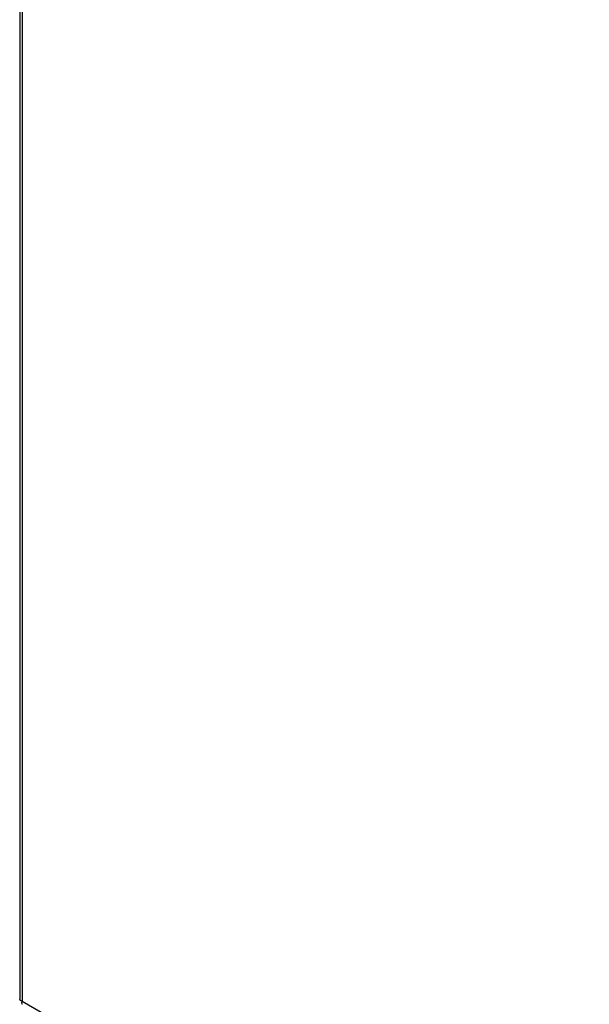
# Model space of a CAD drawing. Extents: x 784 to 1207, y 24 to 294.
# Tile 199 of 217: x 1112 to 1123, y 230 to 249. Entities that reach past the tile are written whole.
import ezdxf

# ---------------------------------------------------------------- set-up
doc = ezdxf.new("R2010")
doc.units = 0
doc.header["$LTSCALE"] = 4
doc.header["$MEASUREMENT"] = 0
doc.layers.get('0').update_dxf_attribs({"linetype": 'CONTINUOUS'})

msp = doc.modelspace()

# ---------------------------------------------------------------- linework, layer by layer
for p, q in [((1111.738, 285.413), (1111.738, 230.179)), ((1111.786, 285.314), (1111.786, 230.143)), ((1111.786, 230.143), (1132.177, 218.401))]:
    msp.add_line(p, q)
msp.add_open_spline([(1111.786, 230.143), (1111.756, 230.151), (1111.738, 230.165), (1111.738, 230.179)], degree=3)
msp.add_open_spline([(1111.793, 230.084), (1111.791, 230.085), (1111.789, 230.087), (1111.787, 230.089), (1111.78, 230.1), (1111.779, 230.119), (1111.786, 230.143)], degree=3, knots=[0.7834645, 0.7834645, 0.7834645, 0.7834645, 0.9353272, 0.9353272, 0.9353272, 1.5707963, 1.5707963, 1.5707963, 1.5707963])

doc.saveas('drawing.dxf')
